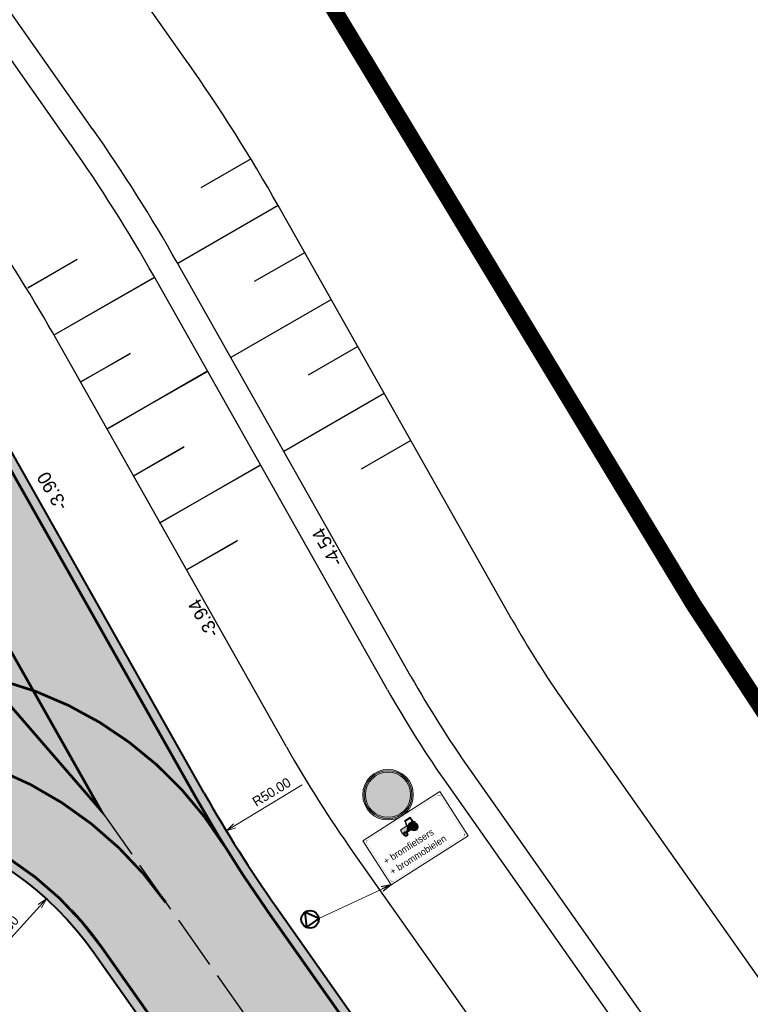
# Model space of a CAD drawing. Header units: metres. Extents: x 148316 to 148653, y 486436 to 486744.
# Tile 29 of 110: x 148457 to 148484, y 486532 to 486568. Entities that reach past the tile are written whole.
import ezdxf

# ---------------------------------------------------------------- set-up
doc = ezdxf.new("R2010")
doc.units = ezdxf.units.M
doc.header["$MEASUREMENT"] = 0
for name, pattern in [('1-1 (0.10)', [2, 1, -1]), ('3-3 (0.10)', [6, -3, 3]), ('assen', [2.5, 2, -0.5])]:
    doc.linetypes.add(name, pattern=pattern)
doc.layers.get('Defpoints').update_dxf_attribs({"color": 253, "lineweight": 13})
for name, color, linetype, lineweight in [('BWR-alg-assenplan', 92, 'assen', 30), ('BWR-nieuw-belijning-1-1 streep dik 100', 51, '1-1 (0.10)', 0), ('BWR-nieuw-belijning-3-3 streep dik 100', 51, '3-3 (0.10)', 0), ('BWR-nieuw-belijning-kantstreep dik 100', 51, 'Continuous', 0), ('BWR-nieuw-straatmeubilair', 7, 'Continuous', 40), ('Level 1', 7, 'Continuous', 0), ('N-WE-VW-VERKEERSTEKEN_BORD_D-S-100', 7, 'Continuous', 30), ('N-WE-VW-VERKEERSTEKEN_BORD_ONDERBORD-S-100', 7, 'Continuous', 30), ('WVB-alg-werkgrens', 6, 'Continuous', 53), ('WVB-dim-terr-maatvoering 018', 7, 'Continuous', 13), ('WVB-pen-dik 025', 1, 'Continuous', 30), ('WVB-pen-dik 035', 1, 'Continuous', 40), ('WVB-raster-20%', 254, 'Continuous', 30), ('WVB-tekst-dik 025', 1, 'Continuous', 30)]:
    doc.layers.add(name, color=color, linetype=linetype, lineweight=lineweight)
doc.styles.add('1 200   0.18', font='WORKING.shx', dxfattribs={"height": 0.36})
doc.styles.add('1 200   0.25', font='WORKING.shx', dxfattribs={"height": 0.5})
doc.styles.add('1 500   0.25', font='WORKING.shx', dxfattribs={"height": 1.25})
doc.dimstyles.new('Note 1 200', dxfattribs={"dimtxt": 0.36, "dimasz": 0.36, "dimexe": 0.18, "dimexo": 0.0625, "dimgap": 0.18, "dimtad": 1, "dimzin": 0, "dimdsep": 46, "dimtxsty": '1 200   0.18', "dimblk": 'TerminatorOpen_0.5', "dimcen": 0, "dimclrd": 256, "dimclre": 256, "dimclrt": 1, "dimazin": 0, "dimtfac": 1, "dimtdec": 0, "dimtmove": 1, "dimatfit": 1, "dimldrblk": 'TerminatorOpen_0.5', "dimfxl": 0.18, "dimfxlon": 1, "dimfrac": 2, "dimtolj": 1, "dimtzin": 0, "dimlwd": -1, "dimlwe": -1, "dimarcsym": 0})
doc.dimstyles.new('TER 1 200', dxfattribs={"dimtxt": 0.36, "dimasz": 0.36, "dimexe": 0.18, "dimexo": 0.0625, "dimgap": 0.18, "dimtad": 1, "dimzin": 0, "dimdsep": 46, "dimtxsty": '1 200   0.18', "dimblk": 'TerminatorOpen_0.5', "dimcen": 0, "dimse1": 1, "dimse2": 1, "dimclrd": 256, "dimclre": 256, "dimclrt": 7, "dimazin": 0, "dimtfac": 1, "dimtdec": 0, "dimtmove": 1, "dimatfit": 1, "dimldrblk": 'TerminatorOpen_0.5', "dimfxl": 0.18, "dimfxlon": 1, "dimfrac": 2, "dimtolj": 1, "dimtzin": 0, "dimlwd": -1, "dimlwe": -1, "dimarcsym": 0})

# ---------------------------------------------------------------- blocks, each defined once
blk = doc.blocks.new('N-SVW-VERKEERSTEKEN_BORD_D05L-SO')
at = {"linetype": 'Continuous', "true_color": 0x007dc8, "extrusion": (0, 0, -1)}
for points in [[(33.6, 11.5), (35.5, 12.2, 0.577878), (-28.3, 24.6), (-26.8, 23.3, -0.577878)], [(0, 33.5), (0, 14.7, -0.006885), (0.4, 14.7), (7.4, 14.7), (5.3, 23.4, -0.706238), (7.5, 25), (25.6, 12.4, -0.524066), (25.6, 10.1), (7.5, -2.4, -0.667304), (5.3, -0.9), (7.4, 7.8), (0.4, 7.8, 0.013808), (0, 7.8), (0, -33.5, 0.414322), (33.5, 0, 0.414105)], [(0, 14.7), (0, 33.5, 0.414322), (-33.5, 0, 0.414105), (0, -33.5), (0, 7.8, 0.396827), (-6.6, 0.8), (-6.6, -25.9), (-13.5, -25.9), (-13.5, 0.8, -0.40617)], [(-26.8, 23.3), (-28.3, 24.6, 0.180494), (-37.5, 0, 0.414214), (0, -37.5), (0, -35.5, -0.414214), (-35.5, 0, -0.180494)], [(37.5, 0, 0.083022), (35.5, 12.2), (33.6, 11.5, -0.083022), (35.5, 0, -0.414214), (0, -35.5), (0, -37.5, 0.414214)]]:
    blk.add_hatch(color=152, dxfattribs=at).paths.add_polyline_path(points)
at = {"linetype": 'Continuous', "extrusion": (0, 0, -1)}
for points in [[(-26.8, 23.3), (-25.3, 21.9, -0.577878), (31.7, 10.9), (33.6, 11.5, 0.577878)], [(25.6, 10.1, 0.524066), (25.6, 12.4), (7.5, 25, 0.706238), (5.3, 23.4), (7.4, 14.7), (0.4, 14.7, 0.414214), (-13.5, 0.8), (-13.5, -25.9), (-6.6, -25.9), (-6.6, 0.8, -0.412897), (0.4, 7.8), (7.4, 7.8), (5.3, -0.9, 0.667304), (7.5, -2.4)], [(33.6, 11.5), (31.7, 10.9, -0.083022), (33.5, 0, -0.414214), (0, -33.5), (0, -35.5, 0.414214), (35.5, 0, 0.083022)]]:
    blk.add_hatch(color=7, dxfattribs=at).paths.add_polyline_path(points)
at = {"linetype": 'Continuous'}
blk.add_hatch(color=7, dxfattribs=at).paths.add_polyline_path([(33.5, 0, 0.180494), (25.3, 21.9), (26.8, 23.3, -0.180494), (35.5, 0, -0.414214), (0, -35.5), (0, -33.5, 0.414214)])
at = {"color": 152, "lineweight": 0, "true_color": 0x007dc8}
blk.add_circle((0, 0), 37.5, dxfattribs=at)
at = {"color": 7, "lineweight": 0}
for radius in [35.5, 33.5]:
    blk.add_circle((0, 0), radius, dxfattribs=at)
blk = doc.blocks.new('TerminatorOpen_0.5')
at = {"color": 0, "linetype": 'ByBlock', "lineweight": -2}
for q in [(-1, 0.25), (-1, 0), (-1, -0.25)]:
    blk.add_line((0, 0), q, dxfattribs=at)
blk = doc.blocks.new('*D76')
at = {"layer": 'Defpoints', "color": 0, "lineweight": 40, "transparency": 16777216}
for p in [(148483.979, 486581.185), (148445.382, 486549.399)]:
    blk.add_point(p, dxfattribs=at)
at = {"layer": 'WVB-dim-terr-maatvoering 018', "transparency": 16777216}
blk.add_line((148447.835, 486551.42), (148445.66, 486549.628), dxfattribs=at)
at = {"layer": 'WVB-dim-terr-maatvoering 018', "transparency": 16777216, "xscale": 0.36, "yscale": 0.36, "zscale": 0.36, "rotation": 219.4732350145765}
blk.add_blockref('TerminatorOpen_0.5', (148445.382, 486549.399), dxfattribs=at)
at = {"layer": 'WVB-dim-terr-maatvoering 018', "color": 7, "transparency": 16777216, "insert": (148446.753, 486550.995), "char_height": 0.36, "attachment_point": 5, "rotation": 39.4732, "style": '1 200   0.18'}
blk.add_mtext('\\A1;\\C7;R50.00', dxfattribs=at)
blk = doc.blocks.new('*D81')
at = {"layer": 'Defpoints', "color": 0, "lineweight": 40, "transparency": 16777216}
for p in [(148507.356, 486564.061), (148464.636, 486538.08)]:
    blk.add_point(p, dxfattribs=at)
at = {"layer": 'WVB-dim-terr-maatvoering 018', "transparency": 16777216}
blk.add_line((148467.445, 486539.788), (148464.944, 486538.267), dxfattribs=at)
at = {"layer": 'WVB-dim-terr-maatvoering 018', "transparency": 16777216, "xscale": 0.36, "yscale": 0.36, "zscale": 0.36, "rotation": 211.3071036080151}
blk.add_blockref('TerminatorOpen_0.5', (148464.636, 486538.08), dxfattribs=at)
at = {"layer": 'WVB-dim-terr-maatvoering 018', "color": 7, "transparency": 16777216, "insert": (148466.314, 486539.521), "char_height": 0.36, "attachment_point": 5, "rotation": 31.3071, "style": '1 200   0.18'}
blk.add_mtext('\\A1;\\C7;R50.00', dxfattribs=at)
blk = doc.blocks.new('RVVBOR')
at = {"layer": 'BWR-nieuw-straatmeubilair'}
for p, q in [((0, 0.325), (-0.281, -0.163)), ((0, 0.325), (0.282, -0.163)), ((-0.281, -0.163), (0.282, -0.163))]:
    blk.add_line(p, q, dxfattribs=at)
blk.add_circle((0, 0), 0.325, dxfattribs=at)
blk = doc.blocks.new('*D109')
at = {"layer": 'Defpoints', "color": 0, "lineweight": 40, "transparency": 16777216}
for p in [(148457.964, 486535.559), (148449.912, 486526.661)]:
    blk.add_point(p, dxfattribs=at)
at = {"layer": 'WVB-dim-terr-maatvoering 018', "transparency": 16777216}
blk.add_line((148455.899, 486533.277), (148457.722, 486535.292), dxfattribs=at)
at = {"layer": 'WVB-dim-terr-maatvoering 018', "transparency": 16777216, "xscale": 0.36, "yscale": 0.36, "zscale": 0.36, "rotation": 47.85766795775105}
blk.add_blockref('TerminatorOpen_0.5', (148457.964, 486535.559), dxfattribs=at)
at = {"layer": 'WVB-dim-terr-maatvoering 018', "color": 7, "transparency": 16777216, "insert": (148456.322, 486534.281), "char_height": 0.36, "attachment_point": 5, "rotation": 47.8577, "style": '1 200   0.18'}
blk.add_mtext('\\A1;\\C7;R12.00', dxfattribs=at)

msp = doc.modelspace()

# ---------------------------------------------------------------- hatches: boundary and pattern name
at = {"layer": 'Level 1', "linetype": 'Continuous', "lineweight": 0, "extrusion": (0, 0, -1)}
for points in [[(-148472.472, 486539.391), (-148472.463, 486539.404), (-148472.463, 486539.405, 0.414214), (-148472.582, 486539.379), (-148472.582, 486539.378), (-148472.568, 486539.37), (-148472.569, 486539.371, -0.414214), (-148472.471, 486539.392)], [(-148473.453, 486537.983), (-148473.467, 486537.991), (-148473.467, 486537.993, 0.414214), (-148473.441, 486537.874), (-148473.441, 486537.873), (-148473.432, 486537.886), (-148473.432, 486537.887, -0.414214), (-148473.454, 486537.985)], [(-148470.828, 486536.224), (-148470.837, 486536.21), (-148470.837, 486536.212, 0.414214), (-148470.717, 486536.238), (-148470.718, 486536.237), (-148470.731, 486536.245), (-148470.73, 486536.246, -0.414214), (-148470.828, 486536.225)]]:
    msp.add_hatch(color=7, dxfattribs=at).paths.add_polyline_path(points, is_closed=False)
for points in [[(-148471.338, 486538.274), (-148471.282, 486538.446), (-148471.447, 486538.552), (-148471.524, 486538.432), (-148471.397, 486538.351), (-148471.447, 486538.321, 0.31582), (-148471.626, 486538.4), (-148471.632, 486538.423), (-148471.558, 486538.433), (-148471.455, 486538.594), (-148471.243, 486538.459), (-148471.259, 486538.434), (-148471.311, 486538.257), (-148471.114, 486538.131, -0.418564), (-148471.103, 486538.08), (-148471.178, 486537.962), (-148471.197, 486537.974, 0.399464), (-148471.308, 486538.054)], [(-148469.846, 486537.632), (-148469.833, 486537.624, 0.414214), (-148469.859, 486537.743), (-148469.859, 486537.742), (-148469.867, 486537.729), (-148469.867, 486537.73, -0.414214)]]:
    msp.add_hatch(color=7, dxfattribs=at).paths.add_polyline_path(points)
at = {"layer": 'Level 1', "linetype": 'Continuous', "lineweight": 0}
for points in [[(148471.447, 486538.321), (148471.397, 486538.351), (148471.383, 486538.303), (148471.338, 486538.274), (148471.308, 486538.054, -0.118075), (148471.351, 486538.037), (148471.471, 486538.114, -0.340411)], [(148471.724, 486538.316), (148471.669, 486538.281, -1), (148471.517, 486538.184, -0.284928), (148471.516, 486538.279), (148471.46, 486538.313, 0.284928), (148471.463, 486538.149, 1)], [(148471.46, 486538.313), (148471.516, 486538.279, -0.556508), (148471.669, 486538.281), (148471.724, 486538.316, 0.556508)], [(148471.305, 486538.038, 0.638816), (148471.225, 486537.912), (148471.264, 486537.937, -0.638816), (148471.299, 486537.992)], [(148471.305, 486538.038), (148471.299, 486537.992, -0.220393), (148471.325, 486537.976, -1), (148471.264, 486537.937), (148471.225, 486537.912, 1), (148471.364, 486538.001, 0.220393)]]:
    msp.add_hatch(color=7, dxfattribs=at).paths.add_polyline_path(points)
h = msp.add_hatch(color=7, dxfattribs=at)
edge = h.paths.add_edge_path()
edge.add_arc((148471.593, 486538.233), 0.0616, 0, 360)
at = {"layer": 'WVB-raster-20%', "linetype": 'Continuous'}
h = msp.add_hatch(color=256, dxfattribs=at)
h.paths.add_polyline_path([(148485.248, 486494.021), (148490.587, 486497.821, 0.030294), (148474.48, 486523.909), (148466.48, 486535.266, -0.024922), (148463.817, 486539.477), (148455.152, 486554.824, 0.02492), (148452.49, 486559.034), (148447.955, 486565.488, -0.226941), (148446.256, 486575.707, 0.040806), (148446.774, 486578.262, -0.05017), (148447.425, 486581.193), (148424.83, 486565.13, -0.034377), (148426.441, 486564.782, 0.037758), (148428.803, 486564.288, -0.200125), (148438.79, 486558.496), (148443.102, 486552.391, 0.024922), (148446.17, 486548.467), (148449.667, 486544.426), (148443.713, 486541.953, -0.35161), (148426.884, 486546.838), (148415.726, 486562.733), (148412.047, 486560.142), (148425.048, 486541.621, 0.352097), (148442.501, 486536.571), (148445.29, 486537.735, -0.351633), (148459.723, 486533.572), (148469.166, 486520.165, -0.031129)])
h.paths.add_polyline_path([(148441.898, 486567.124), (148450.11, 486555.467, -0.024922), (148450.908, 486554.203), (148453.036, 486550.436, -0.904988), (148451.409, 486549.29), (148448.577, 486552.562, -0.024922), (148447.657, 486553.739), (148439.445, 486565.396, -0.422856), (148439.711, 486566.806, 0.014709), (148440.481, 486567.348, -0.422856)], flags=16)

# ---------------------------------------------------------------- linework, layer by layer
at = {"layer": 'BWR-alg-assenplan'}
msp.add_line((148459.978, 486538.853), (148471.823, 486522.037), dxfattribs=at)
at = {"layer": 'BWR-nieuw-belijning-1-1 streep dik 100', "color": 7, "linetype": '1-1 (0.10)', "flags": 128}
msp.add_lwpolyline([(148456.337, 486545.301, 0.1, 0.1, 0), (148459.978, 486538.853, 0.1, 0.1, 0), (148454.984, 486544.623, 0.1, 0.1, 0)], format="xyseb", dxfattribs=at)
at = {"layer": 'BWR-nieuw-belijning-1-1 streep dik 100', "color": 7, "linetype": '1-1 (0.10)', "const_width": 0.1, "flags": 128}
for points in [[(148447.304, 486543.066, -0.367633), (148464.571, 486537.517)], [(148462.392, 486535.425, 0.375659), (148444.479, 486539.779)]]:
    msp.add_lwpolyline(points, format="xyb", dxfattribs=at)
at = {"layer": 'BWR-nieuw-belijning-3-3 streep dik 100', "color": 7, "linetype": '3-3 (0.10)', "lineweight": 0, "const_width": 0.1, "flags": 128}
for points in [[(148466.193, 486535.065), (148474.194, 486523.707)], [(148460.009, 486533.773), (148469.452, 486520.367)]]:
    msp.add_lwpolyline(points, dxfattribs=at)
at = {"layer": 'BWR-nieuw-belijning-kantstreep dik 100', "color": 7, "const_width": 0.1, "flags": 128}
for points in [[(148463.513, 486539.305), (148454.847, 486554.652)], [(148460.009, 486533.773), (148461.452, 486531.725)]]:
    msp.add_lwpolyline(points, dxfattribs=at)
for points in [[(148463.513, 486539.305, 0.024922), (148466.193, 486535.065)], [(148445.089, 486538.03, -0.353261), (148460.009, 486533.773)], [(148458.903, 486535.128, -0.035439), (148460.009, 486533.773)]]:
    msp.add_lwpolyline(points, format="xyb", dxfattribs=at)
at = {"layer": 'Level 1', "color": 7, "linetype": 'Continuous', "lineweight": 0, "flags": 128}
msp.add_lwpolyline([(148470.744, 486536.078), (148469.698, 486537.716), (148472.555, 486539.539), (148473.601, 486537.901)], close=True, dxfattribs=at)
at = {"layer": 'Level 1', "color": 7, "linetype": 'Continuous', "lineweight": 0}
for points in [[(148469.859, 486537.742), (148472.463, 486539.404), (148469.867, 486537.729), (148472.472, 486539.391)], [(148470.719, 486536.235), (148469.833, 486537.624), (148470.729, 486536.249), (148469.846, 486537.632)]]:
    msp.add_solid(points, dxfattribs=at)
at = {"layer": 'Level 1', "color": 7, "linetype": 'Continuous', "lineweight": 0, "extrusion": (0, 0, -1)}
for points in [[(-148472.582, 486539.378), (-148473.467, 486537.991), (-148472.568, 486539.37), (-148473.453, 486537.983)], [(-148473.441, 486537.873), (-148470.837, 486536.21), (-148473.432, 486537.886), (-148470.828, 486536.224)]]:
    msp.add_solid(points, dxfattribs=at)
at = {"layer": 'N-WE-VW-VERKEERSTEKEN_BORD_ONDERBORD-S-100', "color": 250, "lineweight": 0, "true_color": 0x191919, "flags": 128}
msp.add_lwpolyline([(148471.471, 486538.114, -0.735281), (148471.626, 486538.4), (148471.632, 486538.423), (148471.558, 486538.433), (148471.455, 486538.594), (148471.243, 486538.459), (148471.259, 486538.434), (148471.311, 486538.257), (148471.114, 486538.131, 0.409877), (148471.102, 486538.081), (148471.178, 486537.962), (148471.197, 486537.974, -0.543158), (148471.351, 486538.037)], format="xyb", close=True, dxfattribs=at)
msp.add_lwpolyline([(148471.338, 486538.274), (148471.282, 486538.446), (148471.447, 486538.552), (148471.524, 486538.432), (148471.397, 486538.351), (148471.383, 486538.303)], close=True, dxfattribs=at)
at = {"layer": 'N-WE-VW-VERKEERSTEKEN_BORD_ONDERBORD-S-100', "color": 250, "lineweight": 0, "true_color": 0x191919}
for centre, radius in [((148471.593, 486538.233), 0.155), ((148471.593, 486538.233), 0.09), ((148471.593, 486538.233), 0.0616), ((148471.294, 486537.956), 0.0822), ((148471.294, 486537.956), 0.0359)]:
    msp.add_circle(centre, radius, dxfattribs=at)
at = {"layer": 'WVB-alg-werkgrens', "const_width": 0.6, "flags": 128}
msp.add_lwpolyline([(148397.936, 486549.438), (148405.482, 486505.39), (148415.064, 486470.684), (148423.293, 486449.926), (148506.104, 486508.865), (148503.707, 486513.24), (148481.942, 486546.496), (148467.069, 486571.104), (148465.646, 486580.023), (148463.023, 486584.396), (148459.628, 486589.156), (148467.816, 486596.834), (148463.424, 486603.18), (148478.017, 486613.277), (148497.467, 486632.243), (148554.728, 486672.795)], dxfattribs=at)
at = {"layer": 'WVB-pen-dik 025', "lineweight": 30}
for p, q in [((148463.209, 486566.564), (148460.409, 486570.55)), ((148459.69, 486564.092), (148456.114, 486569.184)), ((148458.872, 486563.518), (148455.115, 486568.866)), ((148465.56, 486562.997), (148463.693, 486561.921)), ((148466.559, 486561.265), (148462.833, 486559.117)), ((148475.224, 486545.918), (148466.559, 486561.265)), ((148457.278, 486558.222), (148459.109, 486559.278)), ((148457.284, 486558.226), (148459.12, 486559.275)), ((148467.553, 486559.53), (148465.671, 486558.445)), ((148471.48, 486543.804), (148462.814, 486559.151)), ((148458.257, 486556.478), (148461.967, 486558.617)), ((148458.257, 486556.478), (148461.968, 486558.599)), ((148470.609, 486543.312), (148461.944, 486558.659)), ((148468.533, 486557.786), (148464.8, 486555.634)), ((148466.865, 486541.198), (148458.199, 486556.545)), ((148469.513, 486556.042), (148467.67, 486554.979)), ((148459.23, 486554.731), (148461.077, 486555.786)), ((148459.237, 486554.734), (148461.08, 486555.797)), ((148460.203, 486552.983), (148463.942, 486555.12)), ((148460.216, 486552.991), (148463.942, 486555.138)), ((148470.492, 486554.298), (148466.767, 486552.15)), ((148461.176, 486551.236), (148463.062, 486552.313)), ((148461.196, 486551.247), (148463.078, 486552.332)), ((148471.472, 486552.555), (148469.64, 486551.498)), ((148462.164, 486549.497), (148465.905, 486551.635)), ((148462.191, 486549.512), (148465.901, 486551.651)), ((148463.157, 486547.76), (148465.027, 486548.829)), ((148463.19, 486547.779), (148465.056, 486548.855)), ((148477.189, 486542.811), (148485.19, 486531.453)), ((148473.674, 486540.334), (148481.674, 486528.977)), ((148472.856, 486539.758), (148480.857, 486528.401)), ((148469.341, 486537.282), (148477.342, 486525.924))]:
    msp.add_line(p, q, dxfattribs=at)
for centre, radius, start, end in [((148411.613, 486530.24), 63.1, 29.45115, 35.16124), ((148411.613, 486530.24), 58.8, 29.45115, 35.16124), ((148411.613, 486530.24), 57.8, 29.45115, 35.16124), ((148411.613, 486530.24), 53.5, 29.4512, 35.1612), ((148507.356, 486564.061), 36.9, 209.4512, 215.1617), ((148507.356, 486564.061), 41.2, 209.4512, 215.1617), ((148507.356, 486564.061), 42.2, 209.4512, 215.1617), ((148507.356, 486564.061), 46.5, 209.4512, 215.1617)]:
    msp.add_arc(centre, radius, start, end, dxfattribs=at)
at = {"layer": 'WVB-pen-dik 035'}
for p, q in [((148463.817, 486539.477), (148455.152, 486554.824)), ((148466.48, 486535.266), (148474.48, 486523.909)), ((148459.723, 486533.572), (148469.166, 486520.165))]:
    msp.add_line(p, q, dxfattribs=at)
at = {"layer": 'WVB-pen-dik 035', "ltscale": 0.1, "extrusion": (0, 0, -1)}
msp.add_arc((-148449.912, 486526.661), 12, 67.1121, 144.8383, dxfattribs=at)
at = {"layer": 'WVB-pen-dik 035'}
msp.add_arc((148507.356, 486564.061), 50, 209.4512, 215.1617, dxfattribs=at)

# ---------------------------------------------------------------- block references
at = {"layer": 'BWR-nieuw-straatmeubilair', "rotation": 275.1394670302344}
msp.add_blockref('RVVBOR', (148467.739, 486534.802), dxfattribs=at)
at = {"layer": 'N-WE-VW-VERKEERSTEKEN_BORD_D-S-100', "xscale": 0.025, "yscale": 0.025, "zscale": 0.025, "rotation": 32.00658608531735}
msp.add_blockref('N-SVW-VERKEERSTEKEN_BORD_D05L-SO', (148470.63, 486539.422), dxfattribs=at)

# ---------------------------------------------------------------- texts
at = {"layer": 'WVB-dim-terr-maatvoering 018', "linetype": 'Continuous', "char_height": 0.25, "attachment_point": 4, "rotation": 32.5496, "line_spacing_factor": 0.6, "style": '1 500   0.25'}
for s, insert in [('+ bromfietsers', (148470.492, 486536.926)), ('+ brommobielen', (148470.73, 486536.539))]:
    msp.add_mtext(s, dxfattribs=dict(at, insert=insert))
at = {"layer": 'WVB-tekst-dik 025', "linetype": 'Continuous', "char_height": 0.5, "attachment_point": 7, "rotation": 120.3636, "line_spacing_factor": 0.6, "style": '1 200   0.25'}
for s, insert in [('-3.90', (148458.792, 486550.14)), ('-4.54', (148468.993, 486548.067)), ('-3.94', (148464.4, 486545.428))]:
    msp.add_mtext(s, dxfattribs=dict(at, insert=insert))

# ---------------------------------------------------------------- dimensions: what is measured, and where the dimension line sits
at = {"layer": 'WVB-dim-terr-maatvoering 018'}
for center, mpoint, picture, middle in [((148483.979, 486581.185), (148445.382, 486549.399), '*D76', (148446.982, 486550.717)), ((148507.356, 486564.061), (148464.636, 486538.08), '*D81', (148466.501, 486539.213)), ((148449.912, 486526.661), (148457.964, 486535.559), '*D109', (148456.589, 486534.039))]:
    dim = msp.add_radius_dim(center=center, mpoint=mpoint, text='\\C7;<>', dimstyle='TER 1 200', override={"dimtdec": 2, "dimtmove": 1}, dxfattribs=at)
    dim.commit()
    dim.dimension.update_dxf_attribs({"geometry": picture, "text_midpoint": middle, "dimtype": 164})

# ---------------------------------------------------------------- leaders
msp.add_leader([(148470.744, 486536.078), (148468.063, 486534.831)], dimstyle='Note 1 200', override={"dimscale": 1, "dimclrd": 0}, dxfattribs=at)

doc.saveas('drawing.dxf')
